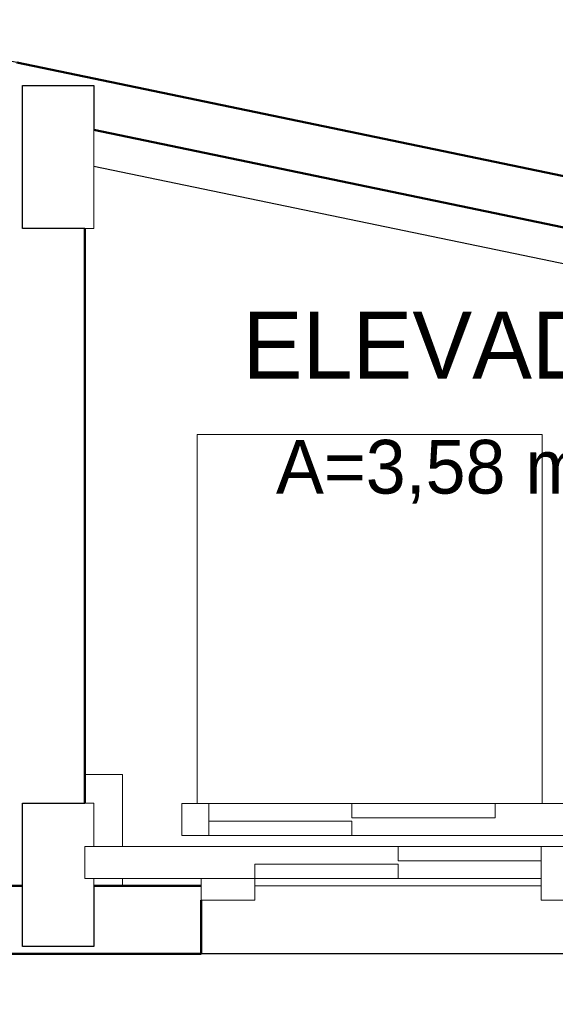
# Model space of a CAD drawing. Header units: millimetres. Extents: x 567 to 934, y -1 to 364.
# Tile 167 of 256: x 636 to 639, y 103 to 108. Entities that reach past the tile are written whole.
import ezdxf

# ---------------------------------------------------------------- set-up
doc = ezdxf.new("R2010")
doc.units = ezdxf.units.MM
doc.header["$MEASUREMENT"] = 0
for name, color, linetype, lineweight in [('A-AREA-IDEN', 7, 'Continuous', 9), ('A-WALL', 7, 'Continuous', 25), ('C-PROP-LINE', 7, 'Continuous', 25), ('Q-SPCQ', 7, 'Continuous', 13), ('S-COLS', 7, 'Continuous', 13)]:
    doc.layers.add(name, color=color, linetype=linetype, lineweight=lineweight)
doc.styles.add('Humanst521 BT', font='txt', dxfattribs={"height": 0.15})
doc.styles.add('Humnst777 BlkCn BT_1', font='txt', dxfattribs={"height": 0.1875})

msp = doc.modelspace()

# ---------------------------------------------------------------- linework, layer by layer
at = {"layer": 'A-WALL', "color": 8, "lineweight": 50}
for p, q in [((662.7311, 102.4601), (636.0791, 107.9921)), ((636.5098, 107.6167), (640.4591, 106.797)), ((636.4591, 103.855), (636.4591, 107.065)), ((636.1098, 103.3942), (635.9491, 103.3942)), ((637.1091, 103.3942), (636.5098, 103.3942)), ((637.1091, 103.0142), (637.1091, 103.3142)), ((635.9491, 103.0142), (637.1091, 103.0142))]:
    msp.add_line(p, q, dxfattribs=at)
at = {"layer": 'A-WALL', "color": 8}
for p, q in [((636.1098, 107.065), (636.1098, 107.865)), ((636.1098, 107.865), (636.5098, 107.865)), ((636.5098, 107.865), (636.5098, 107.6167)), ((640.4591, 106.5927), (636.5098, 107.4124)), ((636.4591, 107.065), (636.1098, 107.065)), ((636.1098, 103.055), (636.1098, 103.855)), ((636.1098, 103.855), (636.4591, 103.855)), ((636.5098, 103.3942), (636.5098, 103.055)), ((636.5098, 103.055), (636.1098, 103.055)), ((639.3091, 103.0142), (637.1091, 103.0142))]:
    msp.add_line(p, q, dxfattribs=at)
at = {"layer": 'C-PROP-LINE', "color": 8}
msp.add_line((671.4841, 100.6433), (607.2794, 113.9698), dxfattribs=at)
at = {"layer": 'Q-SPCQ', "color": 8}
for p, q in [((639.0151, 105.9142), (637.0871, 105.9142)), ((637.0871, 105.9142), (637.0871, 103.8542)), ((639.0151, 103.8542), (639.0151, 105.9142)), ((637.0011, 103.6742), (637.0011, 103.8542)), ((637.0011, 103.8542), (637.1511, 103.8542)), ((637.9511, 103.8542), (637.1511, 103.8542)), ((637.1511, 103.8542), (637.1511, 103.6742)), ((637.9511, 103.8542), (637.9511, 103.7742)), ((638.7511, 103.8542), (637.9511, 103.8542)), ((639.6511, 103.8542), (638.7511, 103.8542)), ((638.7511, 103.7742), (638.7511, 103.8542)), ((637.1511, 103.7542), (637.1511, 103.6742)), ((637.9511, 103.7542), (637.1511, 103.7542)), ((637.9511, 103.7742), (638.7511, 103.7742)), ((637.9511, 103.6742), (637.9511, 103.7542)), ((637.1511, 103.6742), (637.0011, 103.6742)), ((637.1511, 103.6742), (637.9511, 103.6742)), ((639.6511, 103.6742), (637.9511, 103.6742)), ((636.4591, 103.6142), (636.4591, 103.4342)), ((638.2091, 103.6142), (636.4591, 103.6142)), ((638.2091, 103.6142), (638.2091, 103.5342)), ((639.0091, 103.6142), (638.2091, 103.6142)), ((639.0091, 103.3142), (639.0091, 103.6142)), ((639.0091, 103.6142), (639.3091, 103.6142)), ((637.4091, 103.4342), (637.4091, 103.5142)), ((637.4091, 103.5142), (638.2091, 103.5142)), ((638.2091, 103.5342), (639.0091, 103.5342)), ((638.2091, 103.5142), (638.2091, 103.4342)), ((636.4591, 103.4342), (637.1091, 103.4342)), ((637.1091, 103.4342), (637.1091, 103.3142)), ((637.4091, 103.4342), (637.1091, 103.4342)), ((637.4091, 103.3142), (637.4091, 103.4342)), ((637.4091, 103.4342), (638.2091, 103.4342)), ((638.2091, 103.4342), (639.0091, 103.4342)), ((637.4091, 103.3942), (639.0091, 103.3942)), ((637.1091, 103.3142), (637.4091, 103.3142)), ((639.3091, 103.3142), (639.0091, 103.3142))]:
    msp.add_line(p, q, dxfattribs=at)
at = {"layer": 'S-COLS', "color": 8}
for p, q in [((636.1098, 107.865), (636.1098, 107.065)), ((636.4591, 107.865), (636.1098, 107.865)), ((636.5098, 107.865), (636.4591, 107.865)), ((636.5098, 107.6167), (636.5098, 107.865)), ((636.5098, 107.065), (636.5098, 107.6167)), ((636.1098, 107.065), (636.4591, 107.065)), ((636.4591, 107.065), (636.5098, 107.065)), ((636.4591, 104.015), (636.6698, 104.015)), ((636.6698, 104.015), (636.6698, 103.6142)), ((636.1098, 103.855), (636.1098, 103.3942)), ((636.4591, 103.855), (636.1098, 103.855)), ((636.5098, 103.855), (636.4591, 103.855)), ((636.5098, 103.6142), (636.5098, 103.855)), ((636.5098, 103.3942), (636.5098, 103.4342)), ((636.6698, 103.4342), (636.6698, 103.3942)), ((636.1098, 103.3942), (636.1098, 103.055)), ((636.5098, 103.055), (636.5098, 103.3942)), ((636.1098, 103.055), (636.2691, 103.055)), ((636.2691, 103.055), (636.5098, 103.055))]:
    msp.add_line(p, q, dxfattribs=at)

# ---------------------------------------------------------------- texts
at = {"layer": 'A-AREA-IDEN', "color": 8}
for s, height, style, p in [('ELEVADOR', 0.375, 'Humnst777 BlkCn BT_1', (637.3412, 106.2267)), ('A=3,58 m²', 0.3, 'Humanst521 BT', (637.5269, 105.5848))]:
    msp.add_text(s, height=height, dxfattribs=dict(at, style=style)).set_placement(p)

doc.saveas('drawing.dxf')
